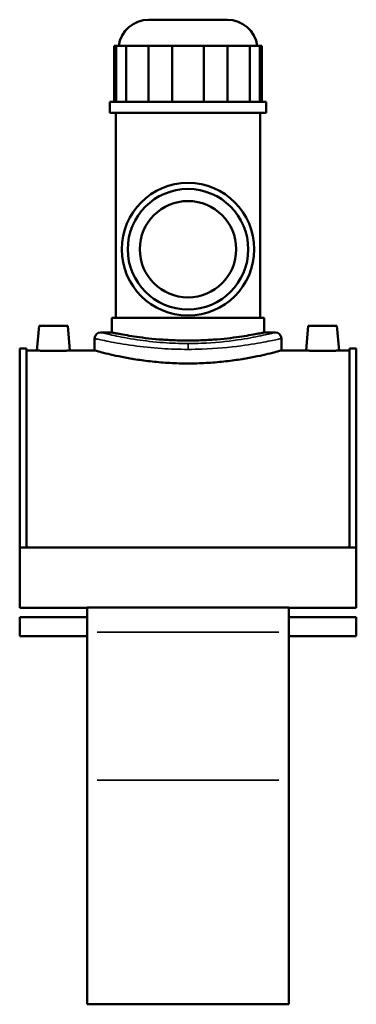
# Model space of a CAD drawing. Header units: millimetres. Extents: x -147 to 1375, y -131 to 1606.
# Tile 7 of 8: x 965 to 1141, y 262 to 776. Entities that reach past the tile are written whole.
import ezdxf

# ---------------------------------------------------------------- set-up
doc = ezdxf.new("R2010")
doc.units = ezdxf.units.MM
doc.layers.add('Visible (ANSI)', color=7, linetype='Continuous', lineweight=50)
doc.layers.add('Visible Narrow (ANSI)', color=7, linetype='Continuous', lineweight=35)

msp = doc.modelspace()

# ---------------------------------------------------------------- linework, layer by layer
at = {"layer": 'Visible (ANSI)'}
for p, q in [((1032.14, 776.29), (1073.37, 776.29)), ((1014.12, 762.64), (1015.22, 762.64)), ((1014.12, 762.64), (1014.12, 733.39)), ((1020.39, 762.64), (1015.22, 762.64)), ((1015.22, 762.64), (1015.22, 733.39)), ((1020.39, 733.39), (1020.39, 762.64)), ((1020.39, 762.64), (1032.04, 762.64)), ((1044.51, 762.64), (1032.04, 762.64)), ((1032.04, 762.64), (1032.04, 733.39)), ((1044.51, 733.39), (1044.51, 762.64)), ((1044.51, 762.64), (1061, 762.64)), ((1073.47, 762.64), (1061, 762.64)), ((1061, 762.64), (1061, 733.39)), ((1073.47, 733.39), (1073.47, 762.64)), ((1073.47, 762.64), (1085.13, 762.64)), ((1090.29, 762.64), (1085.13, 762.64)), ((1085.13, 762.64), (1085.13, 733.39)), ((1090.29, 733.39), (1090.29, 762.64)), ((1090.29, 762.64), (1091.39, 762.64)), ((1091.39, 762.64), (1091.39, 733.39)), ((1093.71, 733.39), (1011.81, 733.39)), ((1011.81, 727.54), (1011.81, 733.39)), ((1093.71, 727.54), (1093.71, 733.39)), ((1093.71, 727.54), (1011.81, 727.54)), ((1014.96, 620.44), (1014.96, 727.54)), ((1090.56, 620.44), (1090.56, 727.54)), ((1092.56, 620.44), (1012.96, 620.44)), ((1012.96, 612.79), (1012.96, 620.44)), ((1092.56, 612.79), (1092.56, 620.44)), ((974.86, 616.29), (973.72, 603.34)), ((989.86, 616.29), (974.86, 616.29)), ((989.86, 616.29), (990.99, 603.34)), ((1007.08, 612.79), (1012.96, 612.79)), ((1092.56, 612.79), (1098.43, 612.79)), ((1115.66, 616.29), (1114.52, 603.34)), ((1115.66, 616.29), (1130.66, 616.29)), ((1130.66, 616.29), (1131.79, 603.34)), ((1003.93, 609.64), (1003.93, 603.34)), ((1101.58, 609.64), (1101.58, 603.34)), ((964.76, 500.41), (964.76, 604.34)), ((964.76, 604.34), (968.28, 604.34)), ((968.28, 500.41), (968.28, 604.34)), ((973.72, 603.34), (968.28, 603.34)), ((1003.93, 603.34), (990.99, 603.34)), ((1114.52, 603.34), (1101.58, 603.34)), ((1137.24, 603.34), (1131.79, 603.34)), ((1137.24, 500.41), (1137.24, 604.34)), ((1137.24, 604.34), (1140.76, 604.34)), ((1140.76, 500.41), (1140.76, 604.34)), ((964.76, 500.41), (964.76, 468.91)), ((1140.76, 500.41), (964.76, 500.41)), ((1140.76, 468.91), (1140.76, 500.41)), ((999.96, 468.91), (964.76, 468.91)), ((999.96, 468.95), (999.96, 456.15)), ((1105.56, 468.95), (999.96, 468.95)), ((1105.56, 456.15), (1105.56, 468.95)), ((1140.76, 468.91), (1105.56, 468.91)), ((964.76, 463.93), (964.76, 453.93)), ((999.96, 463.93), (964.76, 463.93)), ((1140.76, 463.93), (1105.56, 463.93)), ((1140.76, 453.93), (1140.76, 463.93)), ((999.96, 453.93), (964.76, 453.93)), ((999.96, 378.7), (999.96, 456.15)), ((1105.56, 456.15), (1105.56, 378.7)), ((1140.76, 453.93), (1105.56, 453.93)), ((999.96, 378.7), (999.96, 261.56)), ((1105.56, 261.56), (1105.56, 378.7)), ((1105.56, 261.56), (999.96, 261.56))]:
    msp.add_line(p, q, dxfattribs=at)
for radius in [34.65, 31.5, 25.2]:
    msp.add_circle((1052.76, 656.29), radius, dxfattribs=at)
for centre, radius, start, end in [((1032.14, 760.54), 15.75, 90, 172.3377), ((1073.37, 760.54), 15.75, 7.6623, 90), ((1007.08, 609.64), 3.15, 90, 180), ((1098.43, 609.64), 3.15, 0, 90)]:
    msp.add_arc(centre, radius, start, end, dxfattribs=at)
for points, knots in [([(1052.76, 608.55), (1050.25, 608.55), (1047.66, 608.6), (1042.51, 608.82), (1039.96, 608.98), (1035.06, 609.38), (1032.71, 609.62), (1028.37, 610.14), (1026.38, 610.42), (1022.85, 610.95), (1021.2, 611.22), (1018.28, 611.74), (1017.01, 611.98), (1014.98, 612.37), (1014.21, 612.53), (1013.2, 612.74), (1012.96, 612.79), (1012.96, 612.79)], [0, 0, 0, 0, 0.75206, 0.75206, 1.50412, 1.50412, 2.25618, 2.25618, 3.00824, 3.00824, 3.760248, 3.760248, 4.512256, 4.512256, 5.264265, 5.264265, 6.016273, 6.016273, 6.016273, 6.016273]), ([(1092.56, 612.79), (1092.56, 612.79), (1092.32, 612.74), (1091.31, 612.53), (1090.54, 612.37), (1088.5, 611.98), (1087.24, 611.74), (1084.32, 611.22), (1082.66, 610.95), (1079.14, 610.42), (1077.15, 610.14), (1072.81, 609.62), (1070.46, 609.38), (1065.56, 608.98), (1063, 608.82), (1057.85, 608.6), (1055.26, 608.55), (1052.76, 608.55)], [18.048818, 18.048818, 18.048818, 18.048818, 18.800826, 18.800826, 19.552834, 19.552834, 20.304842, 20.304842, 21.05685, 21.05685, 21.80891, 21.80891, 22.56097, 22.56097, 23.31303, 23.31303, 24.06509, 24.06509, 24.06509, 24.06509]), ([(982.36, 603.13), (981.27, 603.13), (980.11, 603.14), (977.99, 603.18), (977.02, 603.21), (975.48, 603.26), (974.82, 603.29), (973.94, 603.33), (973.72, 603.34), (973.72, 603.34)], [2.604725, 2.604725, 2.604725, 2.604725, 2.930394, 2.930394, 3.256063, 3.256063, 3.581575, 3.581575, 3.907087, 3.907087, 3.907087, 3.907087]), ([(990.99, 603.34), (990.99, 603.34), (990.77, 603.33), (989.89, 603.29), (989.23, 603.26), (987.7, 603.21), (986.73, 603.18), (984.6, 603.14), (983.44, 603.13), (982.36, 603.13)], [6.511812, 6.511812, 6.511812, 6.511812, 6.837325, 6.837325, 7.162837, 7.162837, 7.488506, 7.488506, 7.814175, 7.814175, 7.814175, 7.814175]), ([(1052.76, 596.57), (1049.68, 596.57), (1046.49, 596.66), (1040.17, 597), (1037.03, 597.26), (1031.02, 597.91), (1028.15, 598.3), (1022.83, 599.13), (1020.39, 599.57), (1016.07, 600.41), (1014.05, 600.85), (1010.47, 601.67), (1008.91, 602.05), (1006.42, 602.68), (1005.47, 602.93), (1004.23, 603.26), (1003.93, 603.34), (1003.93, 603.34)], [0, 0, 0, 0, 0.924719, 0.924719, 1.849437, 1.849437, 2.774156, 2.774156, 3.698875, 3.698875, 4.623411, 4.623411, 5.547946, 5.547946, 6.472482, 6.472482, 7.397018, 7.397018, 7.397018, 7.397018]), ([(1101.58, 603.34), (1101.58, 603.34), (1101.29, 603.26), (1100.04, 602.93), (1099.1, 602.68), (1096.6, 602.05), (1095.05, 601.67), (1091.47, 600.85), (1089.44, 600.41), (1085.12, 599.57), (1082.68, 599.13), (1077.37, 598.3), (1074.49, 597.91), (1068.48, 597.26), (1065.34, 597), (1059.02, 596.66), (1055.84, 596.57), (1052.76, 596.57)], [22.191053, 22.191053, 22.191053, 22.191053, 23.115589, 23.115589, 24.040124, 24.040124, 24.96466, 24.96466, 25.889196, 25.889196, 26.813914, 26.813914, 27.738633, 27.738633, 28.663352, 28.663352, 29.588071, 29.588071, 29.588071, 29.588071]), ([(1123.16, 603.13), (1122.07, 603.13), (1120.91, 603.14), (1118.79, 603.18), (1117.82, 603.21), (1116.28, 603.26), (1115.62, 603.29), (1114.74, 603.33), (1114.52, 603.34), (1114.52, 603.34)], [0, 0, 0, 0, 0.325669, 0.325669, 0.651338, 0.651338, 0.97685, 0.97685, 1.302362, 1.302362, 1.302362, 1.302362]), ([(1131.79, 603.34), (1131.79, 603.34), (1131.57, 603.33), (1130.69, 603.29), (1130.03, 603.26), (1128.5, 603.21), (1127.53, 603.18), (1125.4, 603.14), (1124.24, 603.13), (1123.16, 603.13)], [3.907087, 3.907087, 3.907087, 3.907087, 4.2326, 4.2326, 4.558112, 4.558112, 4.883781, 4.883781, 5.20945, 5.20945, 5.20945, 5.20945])]:
    msp.add_open_spline(points, degree=3, knots=knots, dxfattribs=at)
at = {"layer": 'Visible Narrow (ANSI)'}
for p, q in [((1052.76, 606.94), (1052.76, 604.15)), ((1005.24, 456.15), (1100.28, 456.15)), ((1100.28, 378.7), (1005.24, 378.7))]:
    msp.add_line(p, q, dxfattribs=at)
for points, knots in [([(1052.76, 606.99), (1048.4, 606.99), (1044.05, 607.16), (1034.95, 607.82), (1030.28, 608.37), (1021.35, 609.69), (1017.25, 610.49), (1010.98, 611.83), (1008.81, 612.36), (1007.32, 612.73), (1007.09, 612.79), (1007.09, 612.79)], [14.785904, 14.785904, 14.785904, 14.785904, 16.126575, 16.126575, 17.713225, 17.713225, 19.536529, 19.536529, 21.358545, 21.358545, 22.178817, 22.178817, 22.178817, 22.178817]), ([(1098.43, 612.79), (1098.43, 612.79), (1098.12, 612.71), (1096.33, 612.27), (1094.05, 611.72), (1087.64, 610.37), (1083.5, 609.58), (1073.05, 608.06), (1066.47, 607.39), (1057.36, 607.04), (1055.06, 606.99), (1052.76, 606.99)], [36.964729, 36.964729, 36.964729, 36.964729, 37.914237, 37.914237, 39.711544, 39.711544, 41.516154, 41.516154, 43.649531, 43.649531, 44.357712, 44.357712, 44.357712, 44.357712]), ([(1003.94, 609.64), (1003.94, 609.64), (1004.18, 609.58), (1005.78, 609.22), (1008.1, 608.7), (1014.8, 607.38), (1019.18, 606.6), (1028.73, 605.29), (1033.72, 604.75), (1043.45, 604.1), (1048.1, 603.94), (1052.76, 603.94)], [-22.178817, -22.178817, -22.178817, -22.178817, -21.358545, -21.358545, -19.536529, -19.536529, -17.713225, -17.713225, -16.126575, -16.126575, -14.785904, -14.785904, -14.785904, -14.785904]), ([(1052.76, 603.94), (1055.22, 603.94), (1057.67, 603.98), (1067.42, 604.33), (1074.45, 604.99), (1085.62, 606.48), (1090.05, 607.26), (1096.9, 608.59), (1099.33, 609.13), (1101.25, 609.56), (1101.58, 609.64), (1101.58, 609.64)], [-44.357712, -44.357712, -44.357712, -44.357712, -43.649531, -43.649531, -41.516154, -41.516154, -39.711544, -39.711544, -37.914237, -37.914237, -36.964729, -36.964729, -36.964729, -36.964729])]:
    msp.add_open_spline(points, degree=3, knots=knots, dxfattribs=at)

doc.saveas('drawing.dxf')
